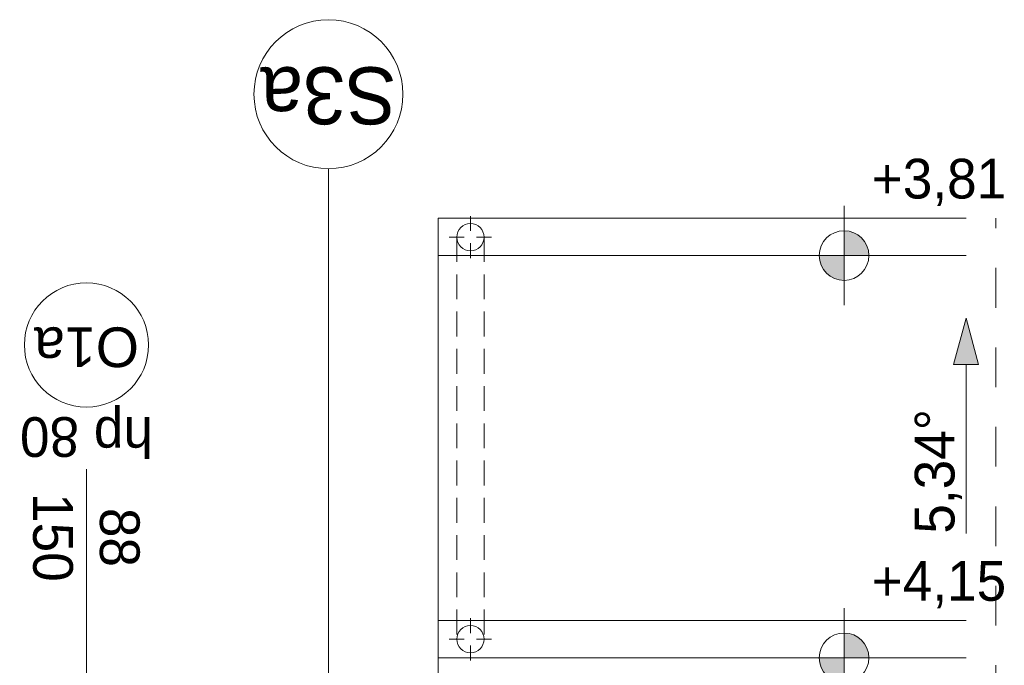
# Model space of a CAD drawing. Extents: x -440864 to -355682, y 13652 to 155872.
# Tile 83 of 179: x -416950 to -412985, y 71224 to 73824. Entities that reach past the tile are written whole.
import ezdxf

# ---------------------------------------------------------------- set-up
doc = ezdxf.new("R2010")
doc.units = 0
doc.header["$MEASUREMENT"] = 0
doc.linetypes.add('Krawędzie ukryte', pattern=[150, 100, -50])
doc.linetypes.add('Przerywana', pattern=[320, 160, -160])
for name, color, linetype in [('#podkład', 252, 'Continuous'), ('Arch opisy', 252, 'Continuous'), ('INWENT DACH', 252, 'Continuous'), ('INWENT RZĘDNE', 252, 'Continuous')]:
    doc.layers.add(name, color=color, linetype=linetype)
for name, color, linetype, lineweight in [('0_Nr_Pióra__21', 252, 'Continuous', 9), ('Arch opisy okien_Nr_Pióra__9', 252, 'Continuous', 13), ('Arch opisy_Nr_Pióra__1', 252, 'Continuous', 25), ('Arch opisy_Nr_Pióra__21', 252, 'Continuous', 9), ('Arch opisy_Nr_Pióra__9', 252, 'Continuous', 13), ('INWENT DACH_Nr_Pióra__21', 252, 'Continuous', 9), ('INWENT OPISY_Nr_Pióra__21', 252, 'Continuous', 9), ('INWENT RZĘDNE_Nr_Pióra__21', 252, 'Continuous', 9), ('INWENT. OKNA_Nr_Pióra__21', 252, 'Continuous', 9), ('INWENT. OKNA_Nr_Pióra__5', 252, 'Continuous', 13)]:
    doc.layers.add(name, color=color, linetype=linetype, lineweight=lineweight)
doc.styles.add('GENERATED_STYLE_10', font='arial.ttf')
doc.styles.add('GENERATED_STYLE_2', font='txt')
doc.styles.add('GENERATED_STYLE_5', font='txt')

# ---------------------------------------------------------------- blocks, each defined once
blk = doc.blocks.new('Linia_21', base_point=(-413139.4, 72902.8))
at = {"layer": 'INWENT DACH_Nr_Pióra__21', "linetype": 'Continuous'}
blk.add_hatch(color=256, dxfattribs=at).paths.add_polyline_path([(-413139.4, 73770.1), (-413089.4, 73583.5), (-413189.4, 73583.5)], flags=0)
for p, q in [((-413139.4, 73770.1), (-413189.4, 73583.5)), ((-413139.4, 73770.1), (-413089.4, 73583.5)), ((-413089.4, 73583.5), (-413189.4, 73583.5)), ((-413139.4, 72902.8), (-413139.4, 73583.5))]:
    blk.add_line(p, q, dxfattribs=at)
blk = doc.blocks.new('Koty wysokościowe_22', base_point=(-413630.6, 72402.6))
at = {"layer": 'INWENT RZĘDNE_Nr_Pióra__21', "linetype": 'Continuous'}
for points in [[(-413630.6, 72402.6), (-413530.6, 72402.6), (-413538.2, 72440.9), (-413559.9, 72473.3), (-413592.4, 72495), (-413630.6, 72502.6)], [(-413630.6, 72402.6), (-413730.6, 72402.6), (-413723, 72364.3), (-413701.3, 72331.9), (-413668.9, 72310.2), (-413630.6, 72302.6)]]:
    blk.add_hatch(color=256, dxfattribs=at).paths.add_polyline_path(points, flags=0)
for p, q in [((-413630.6, 72202.6), (-413630.6, 72602.6)), ((-413830.6, 72402.6), (-413430.6, 72402.6))]:
    blk.add_line(p, q, dxfattribs=at)
blk.add_circle((-413630.6, 72402.6), 100, dxfattribs=at)
at = {"layer": 'INWENT RZĘDNE_Nr_Pióra__21', "insert": (-413518.9, 72602.6), "char_height": 160, "attachment_point": 7, "style": 'GENERATED_STYLE_2'}
blk.add_mtext('{+4,15}', dxfattribs=at)
blk = doc.blocks.new('Koty wysokościowe_23', base_point=(-413630.6, 74022.6))
at = {"layer": 'INWENT RZĘDNE_Nr_Pióra__21', "linetype": 'Continuous'}
for points in [[(-413630.6, 74022.6), (-413530.6, 74022.6), (-413538.2, 74060.9), (-413559.9, 74093.3), (-413592.4, 74115), (-413630.6, 74122.6)], [(-413630.6, 74022.6), (-413730.6, 74022.6), (-413723, 73984.3), (-413701.3, 73951.9), (-413668.9, 73930.2), (-413630.6, 73922.6)]]:
    blk.add_hatch(color=256, dxfattribs=at).paths.add_polyline_path(points, flags=0)
for p, q in [((-413630.6, 73822.6), (-413630.6, 74222.6)), ((-413830.6, 74022.6), (-413430.6, 74022.6))]:
    blk.add_line(p, q, dxfattribs=at)
blk.add_circle((-413630.6, 74022.6), 100, dxfattribs=at)
at = {"layer": 'INWENT RZĘDNE_Nr_Pióra__21', "insert": (-413518.9, 74222.6), "char_height": 160, "attachment_point": 7, "style": 'GENERATED_STYLE_2'}
blk.add_mtext('{+3,81}', dxfattribs=at)
blk = doc.blocks.new('Linia_138', base_point=(-415706.5, 72292.6))
at = {"layer": 'Arch opisy_Nr_Pióra__21', "linetype": 'Continuous'}
blk.add_line((-415706.5, 72292.6), (-415706.5, 74372.4), dxfattribs=at)
blk.add_circle((-415706.5, 74672.4), 300, dxfattribs=at)
blk = doc.blocks.new('piętro')
at = {"layer": 'Arch opisy_Nr_Pióra__9', "color": 252, "linetype": 'Continuous'}
blk.add_circle((-416680.9, 66014.3), 250, dxfattribs=at)
at = {"layer": 'INWENT DACH_Nr_Pióra__21', "color": 252, "linetype": 'Continuous'}
for p, q in [((-415134.9, 66473.5), (-415134.9, 66533.5)), ((-415264.9, 66524.3), (-413139.4, 66524.3)), ((-415264.9, 66374.3), (-415264.9, 66524.3)), ((-415159.9, 66448.5), (-415219.9, 66448.5)), ((-415109.9, 66448.5), (-415049.9, 66448.5)), ((-415134.9, 66423.5), (-415134.9, 66363.5)), ((-415264.9, 64604.3), (-415264.9, 66374.3)), ((-415264.9, 66374.3), (-413139.4, 66374.3)), ((-415264.9, 64904.3), (-413139.4, 64904.3)), ((-415134.9, 64854.3), (-415134.9, 64914.3)), ((-415159.9, 64829.3), (-415219.9, 64829.3)), ((-415109.9, 64829.3), (-415049.9, 64829.3)), ((-415134.9, 64804.3), (-415134.9, 64744.3)), ((-415264.9, 64754.3), (-413139.4, 64754.3))]:
    blk.add_line(p, q, dxfattribs=at)
at = {"layer": 'INWENT DACH_Nr_Pióra__21', "color": 252, "linetype": 'Krawędzie ukryte'}
for p, q in [((-415189.9, 66448.5), (-415189.9, 64829.3)), ((-415079.9, 66448.5), (-415079.9, 64829.3))]:
    blk.add_line(p, q, dxfattribs=at)
at = {"layer": 'INWENT DACH_Nr_Pióra__21', "color": 252, "linetype": 'Continuous'}
for centre in [(-415134.9, 66448.5), (-415134.9, 64829.3)]:
    blk.add_circle(centre, 55, dxfattribs=at)
at = {"layer": 'INWENT OPISY_Nr_Pióra__21', "color": 252, "linetype": 'Przerywana'}
blk.add_line((-413019.4, 49524.3), (-413019.4, 66524.3), dxfattribs=at)
at = {"layer": 'INWENT. OKNA_Nr_Pióra__5', "color": 252, "linetype": 'Continuous'}
blk.add_line((-416680.9, 64604.3), (-416680.9, 65514.3), dxfattribs=at)
at = {"layer": 'Arch opisy', "color": 252, "linetype": 'Continuous'}
blk.add_blockref('Linia_138', (-415706.5, 64644.3), dxfattribs=at)
at = {"layer": 'INWENT DACH', "color": 252, "linetype": 'Continuous'}
blk.add_blockref('Linia_21', (-413139.4, 65254.4), dxfattribs=at)
at = {"layer": 'INWENT RZĘDNE', "color": 252}
for name, p in [('Koty wysokościowe_23', (-413630.6, 66374.3)), ('Koty wysokościowe_22', (-413630.6, 64754.3))]:
    blk.add_blockref(name, p, dxfattribs=at)
at = {"layer": '0_Nr_Pióra__21', "color": 252, "linetype": 'Continuous', "insert": (-413156, 65254.4), "char_height": 160, "attachment_point": 7, "rotation": 90, "style": 'GENERATED_STYLE_2'}
blk.add_mtext('{5,34°}', dxfattribs=at)
at = {"layer": 'Arch opisy okien_Nr_Pióra__9', "color": 252, "linetype": 'Continuous', "insert": (-416680.9, 65925.1), "char_height": 160, "attachment_point": 2, "rotation": 180, "style": 'GENERATED_STYLE_10'}
blk.add_mtext('{O1a}', dxfattribs=at)
at = {"layer": 'Arch opisy_Nr_Pióra__1', "color": 252, "linetype": 'Continuous', "insert": (-415706.5, 66902.7), "char_height": 230, "attachment_point": 2, "rotation": 180, "style": 'GENERATED_STYLE_5'}
blk.add_mtext('{S3a}', dxfattribs=at)
at = {"layer": 'INWENT. OKNA_Nr_Pióra__21', "color": 252, "linetype": 'Continuous', "insert": (-416680.9, 65563.6), "char_height": 160, "attachment_point": 2, "rotation": 180, "style": 'GENERATED_STYLE_5'}
blk.add_mtext('{hp 80}', dxfattribs=at)
at = {"layer": 'INWENT. OKNA_Nr_Pióra__21', "color": 252, "linetype": 'Continuous', "insert": (-416466.8, 65239.3), "char_height": 160, "width": 709.227, "attachment_point": 2, "rotation": 270, "line_spacing_factor": 1.007581, "style": 'GENERATED_STYLE_5'}
blk.add_mtext('{88\\P150}', dxfattribs=at)

msp = doc.modelspace()

# ---------------------------------------------------------------- block references
at = {"layer": '#podkład', "color": 3, "lineweight": 50}
msp.add_blockref('piętro', (0, 6500), dxfattribs=at)

doc.saveas('drawing.dxf')
